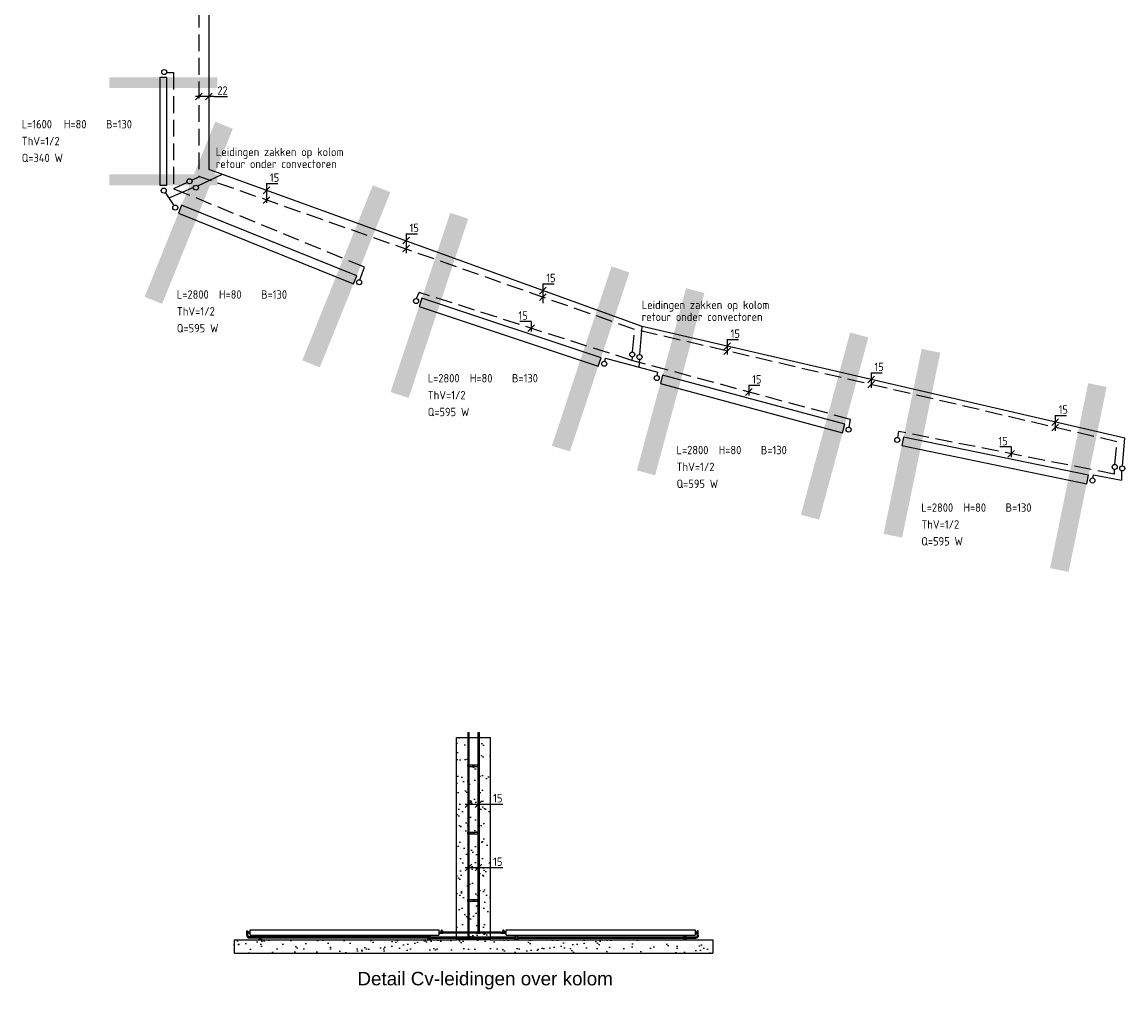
# Model space of a CAD drawing. Header units: millimetres. Extents: x -72841 to 40632, y 1338 to 50632.
# Tile 1 of 9: x -72841 to -56473, y 1338 to 15692. Entities that reach past the tile are written whole.
import ezdxf
from ezdxf.enums import TextEntityAlignment as Align

# ---------------------------------------------------------------- set-up
doc = ezdxf.new("R2010")
doc.units = ezdxf.units.MM
doc.header["$LTSCALE"] = 50
for name, pattern in [('2322107', [2000, 1000, 1000]), ('2322108', [7, 5, -2]), ('CENTER2', [28.575, 19.05, -3.175, 3.175, -3.175])]:
    doc.linetypes.add(name, pattern=pattern)
for name, color, linetype in [('BL$4----', 7, 'Continuous'), ('WI561---', 2, 'Continuous'), ('WL561---', 10, 'Continuous'), ('WL561---_AANVOER', 10, 'Continuous'), ('WL561---_AANVOER_D', 10, 'Continuous'), ('WL561---_AANVOER_HARTLIJ', 7, 'Continuous'), ('WL561---_CV-D', 10, 'Continuous'), ('WL561---_RETOUR', 10, 'Continuous'), ('WM561---', 2, 'Continuous'), ('WM561---_AANVOER', 2, 'Continuous')]:
    doc.layers.add(name, color=color, linetype=linetype)
doc.styles.add('arial', font='ARIAL.TTF', dxfattribs={"height": 5})
doc.styles.add('BURO-025', font='ISO96.shx', dxfattribs={"height": 125})
pattern_1 = [(37.5, (-11.48, 0), (-8.00016, 244.7066), [0, -193.04, 0, -215.9, 0, -206.375]), (7.5, (-11.48, 0), (224.7616, 358.4126), [0, -104.14, 0, -173.99, 0, -66.675]), (327.5, (-167.7, 0), (395.4962, 0.7186), [0, -63.5, 0, -228.6, 0, -298.45]), (317.5, (-167.7, 0), (381.7782, 111.4647), [0, -31.75, 0, -149.86, 0, -171.45])]

# ---------------------------------------------------------------- blocks, each defined once
blk = doc.blocks.new('2322402F')
at = {"color": 0, "linetype": 'Continuous'}
for p, q in [((-0.5, 0.5, 1), (-0.5, 0.5)), ((-0.5, 0.5, 1), (-0.5, -0.5, 1)), ((0.5, 0.5, 1), (-0.5, 0.5, 1)), ((0.5, 0.5), (-0.5, 0.5)), ((-0.5, 0.5), (-0.5, -0.5)), ((0.5, 0.5, 1), (0.5, 0.5)), ((0.5, -0.5, 1), (0.5, 0.5, 1)), ((0.5, -0.5), (0.5, 0.5)), ((-0.5, -0.5, 1), (-0.5, -0.5)), ((-0.5, -0.5, 1), (0.5, -0.5, 1)), ((-0.5, -0.5), (0.5, -0.5)), ((0.5, -0.5, 1), (0.5, -0.5))]:
    blk.add_line(p, q, dxfattribs=at)
at = {"color": 0, "linetype": 'Continuous', "const_width": 1}
for points in [[(-0.5, 0), (-0.4, 0)], [(0.5, 0), (0.4, 0)]]:
    blk.add_lwpolyline(points, dxfattribs=at)
blk = doc.blocks.new('CVRINFO25')
at = {"color": 0, "linetype": 'Continuous', "style": 'BURO-025'}
for tag, p in [('CV_FABR', (0, 5)), ('CV_LENGTE', (0, 0)), ('CV_HOOGTE', (12.5, 0)), ('CV_TYPE', (25, 0)), ('CV_VENTIEL', (0, -5)), ('CV_VERM', (0, -10))]:
    blk.add_attdef(tag, p, '', height=2.5, dxfattribs=at)
blk = doc.blocks.new('RDA')
at = {"color": 0, "linetype": 'Continuous'}
blk.add_circle((0, 0), 0.5, dxfattribs=at)
blk = doc.blocks.new('*U84', base_point=(-62372, 10813, 120))
at = {"color": 0, "linetype": 'Continuous'}
for p, q in [((-62372, 10983, 120), (-62372, 10763, 120)), ((-62372, 10983, 120), (-62206, 10983, 120)), ((-62322, 10933, 120), (-62422, 10833, 120)), ((-62322, 10863, 120), (-62422, 10763, 120))]:
    blk.add_line(p, q, dxfattribs=at)
at = {"color": 0, "linetype": 'Continuous', "style": 'BURO-025'}
blk.add_text('15', height=125, dxfattribs=at).set_placement((-62322, 11008, 120))
blk = doc.blocks.new('*U85', base_point=(-60240, 10317, 120))
at = {"color": 0, "linetype": 'Continuous'}
for p, q in [((-60240, 10490, 120), (-60240, 10267, 120)), ((-60240, 10490, 120), (-60074, 10490, 120)), ((-60190, 10440, 120), (-60290, 10340, 120)), ((-60190, 10367, 120), (-60290, 10267, 120))]:
    blk.add_line(p, q, dxfattribs=at)
at = {"color": 0, "linetype": 'Continuous', "style": 'BURO-025'}
blk.add_text('15', height=125, dxfattribs=at).set_placement((-60190, 10515, 120))
blk = doc.blocks.new('*U86', base_point=(-57510, 9681, 120))
at = {"color": 0, "linetype": 'Continuous'}
for p, q in [((-57510, 9858, 120), (-57510, 9631, 120)), ((-57510, 9858, 120), (-57344, 9858, 120)), ((-57460, 9808, 120), (-57560, 9708, 120)), ((-57460, 9731, 120), (-57560, 9631, 120))]:
    blk.add_line(p, q, dxfattribs=at)
at = {"color": 0, "linetype": 'Continuous', "style": 'BURO-025'}
blk.add_text('15', height=125, dxfattribs=at).set_placement((-57460, 9883, 120))
blk = doc.blocks.new('*U87', base_point=(-58145, 9396, 120))
at = {"color": 0, "linetype": 'Continuous'}
for p, q in [((-58145, 9496, 120), (-58311, 9496, 120)), ((-58145, 9496, 120), (-58145, 9346, 120)), ((-58095, 9446, 120), (-58195, 9346, 120))]:
    blk.add_line(p, q, dxfattribs=at)
at = {"color": 0, "linetype": 'Continuous', "style": 'BURO-025'}
blk.add_text('15', height=125, dxfattribs=at).set_placement((-58195, 9521, 120), align=Align.RIGHT)
blk = doc.blocks.new('*U88', base_point=(-62053, 10206))
at = {"color": 0, "linetype": 'Continuous'}
for p, q in [((-62003, 10256), (-62103, 10156)), ((-62053, 10306), (-62053, 10156)), ((-62053, 10306), (-61887, 10306))]:
    blk.add_line(p, q, dxfattribs=at)
at = {"color": 0, "linetype": 'Continuous', "style": 'BURO-025'}
blk.add_text('15', height=125, dxfattribs=at).set_placement((-62003, 10331))
blk = doc.blocks.new('*U89', base_point=(-65282, 11152))
at = {"color": 0, "linetype": 'Continuous'}
for p, q in [((-65282, 11252), (-65448, 11252)), ((-65232, 11202), (-65332, 11102)), ((-65282, 11252), (-65282, 11102))]:
    blk.add_line(p, q, dxfattribs=at)
at = {"color": 0, "linetype": 'Continuous', "style": 'BURO-025'}
blk.add_text('15', height=125, dxfattribs=at).set_placement((-65332, 11277), align=Align.RIGHT)
blk = doc.blocks.new('*U90', base_point=(-70208, 14471))
at = {"color": 0, "linetype": 'Continuous'}
for p, q in [((-70158, 14521), (-70258, 14421)), ((-69983, 14471), (-70258, 14471)), ((-70008, 14521), (-70108, 14421)), ((-69983, 14471), (-69782, 14471))]:
    blk.add_line(p, q, dxfattribs=at)
at = {"color": 0, "linetype": 'Continuous', "style": 'BURO-025'}
blk.add_text('22', height=125, dxfattribs=at).set_placement((-69933, 14496))
blk = doc.blocks.new('*U98')
at = {"color": 0, "ltscale": 10}
for p, q in [((0, 8), (2935, 8)), ((0, -8), (0, 8)), ((2957, 8), (2957, -8)), ((0, -8), (2935, -8))]:
    blk.add_line(p, q, dxfattribs=at)
at = {"layer": 'WL561---_AANVOER_HARTLIJ', "linetype": 'CENTER2'}
blk.add_line((0, 0), (2957, 0), dxfattribs=at)
at = {"layer": 'WL561---_AANVOER_D', "color": 2, "linetype": '2322108', "style": 'BURO-025'}
blk.add_attdef('POSNR', text='', height=125, dxfattribs=at).set_placement((0, 0), align=Align.MIDDLE)
blk = doc.blocks.new('*U99')
at = {"color": 0, "ltscale": 10}
for p, q in [((0, 7), (486, 7)), ((0, -8), (0, 7)), ((508, 7), (508, -8)), ((0, -8), (486, -8))]:
    blk.add_line(p, q, dxfattribs=at)
at = {"layer": 'WL561---_AANVOER_HARTLIJ', "linetype": 'CENTER2'}
blk.add_line((0, 0), (508, 0), dxfattribs=at)
at = {"layer": 'WL561---_AANVOER_D', "color": 2, "linetype": '2322108', "style": 'BURO-025'}
blk.add_attdef('POSNR', text='', height=125, dxfattribs=at).set_placement((0, 0), align=Align.MIDDLE)
blk = doc.blocks.new('*U100')
at = {"color": 0, "ltscale": 10}
for p, q in [((0, -8), (0, 7)), ((22, 7), (332, 7)), ((332, 7), (332, -8)), ((22, -8), (332, -8))]:
    blk.add_line(p, q, dxfattribs=at)
at = {"layer": 'WL561---_AANVOER_HARTLIJ', "linetype": 'CENTER2'}
blk.add_line((0, 0), (332, 0), dxfattribs=at)
at = {"layer": 'WL561---_AANVOER_D', "color": 2, "linetype": '2322108', "style": 'BURO-025'}
blk.add_attdef('POSNR', text='', height=125, dxfattribs=at).set_placement((0, 0), align=Align.MIDDLE)
blk = doc.blocks.new('*U101')
at = {"color": 0, "ltscale": 10}
for p, q in [((0, 8), (2955, 8)), ((0, -8), (0, 8)), ((2955, 8), (2955, -8)), ((0, -8), (2955, -8))]:
    blk.add_line(p, q, dxfattribs=at)
at = {"layer": 'WL561---_AANVOER_HARTLIJ', "linetype": 'CENTER2'}
blk.add_line((0, 0), (2955, 0), dxfattribs=at)
at = {"layer": 'WL561---_AANVOER_D', "color": 2, "linetype": '2322108', "style": 'BURO-025'}
blk.add_attdef('POSNR', text='', height=125, dxfattribs=at).set_placement((0, 0), align=Align.MIDDLE)
blk = doc.blocks.new('*U102')
at = {"color": 0, "ltscale": 10}
for p, q in [((0, 8), (27, 8)), ((0, -8), (0, 8)), ((49, 8), (49, -8)), ((0, -8), (27, -8))]:
    blk.add_line(p, q, dxfattribs=at)
at = {"layer": 'WL561---_AANVOER_HARTLIJ', "linetype": 'CENTER2'}
blk.add_line((0, 0), (49, 0), dxfattribs=at)
at = {"layer": 'WL561---_AANVOER_D', "color": 2, "linetype": '2322108', "style": 'BURO-025'}
blk.add_attdef('POSNR', text='', height=125, dxfattribs=at).set_placement((0, 0), align=Align.MIDDLE)
blk = doc.blocks.new('*U103')
at = {"color": 0, "ltscale": 10}
for p, q in [((-41, 8.5), (-21.2, 8.5)), ((-41, 8.5), (-41, -8.5)), ((-21.2, 8.5), (-19, 7.5)), ((-21.2, 8.5), (-21.2, -8.5)), ((-19, 7.5), (-7.5, 7.5)), ((-8.5, 33), (-8.5, 13.2)), ((8.5, 33), (-8.5, 33)), ((-8.5, 13.2), (-7.5, 11)), ((8.5, 13.2), (-8.5, 13.2)), ((-7.5, 7.5), (-7.5, 11)), ((-7.5, 7.5), (0, 0)), ((-7.5, 7.5), (0, 0)), ((0, 0), (7.5, 7.5)), ((7.5, 7.5), (0, 0)), ((8.5, 13.2), (7.5, 11)), ((7.5, 7.5), (7.5, 11)), ((7.5, 7.5), (19, 7.5)), ((8.5, 33), (8.5, 13.2)), ((21.2, 8.5), (19, 7.5)), ((41, 8.5), (21.2, 8.5)), ((21.2, -8.5), (21.2, 8.5)), ((41, -8.5), (41, 8.5)), ((-41, -8.5), (-21.2, -8.5)), ((-21.2, -8.5), (-19, -7.5)), ((-19, -7.5), (19, -7.5)), ((21.2, -8.5), (19, -7.5)), ((41, -8.5), (21.2, -8.5))]:
    blk.add_line(p, q, dxfattribs=at)
at = {"layer": 'WL561---_AANVOER_HARTLIJ', "linetype": 'CENTER2'}
for p, q in [((-19, 0), (19, 0)), ((0, 0), (0, 11))]:
    blk.add_line(p, q, dxfattribs=at)
at = {"layer": 'WL561---_AANVOER_D', "color": 2, "linetype": '2322108', "style": 'BURO-025'}
blk.add_attdef('POSNR', text='', height=125, dxfattribs=at).set_placement((0, 0), align=Align.MIDDLE)
blk = doc.blocks.new('*U104')
at = {"color": 0, "ltscale": 10}
for p, q in [((0, 8), (551, 8)), ((0, -8), (0, 8)), ((551, 8), (551, -8)), ((0, -8), (551, -8))]:
    blk.add_line(p, q, dxfattribs=at)
at = {"layer": 'WL561---_AANVOER_HARTLIJ', "linetype": 'CENTER2'}
blk.add_line((0, 0), (551, 0), dxfattribs=at)
at = {"layer": 'WL561---_AANVOER_D', "color": 2, "linetype": '2322108', "style": 'BURO-025'}
blk.add_attdef('POSNR', text='', height=125, dxfattribs=at).set_placement((0, 0), align=Align.MIDDLE)
blk = doc.blocks.new('*U105')
at = {"color": 0, "ltscale": 10}
for p, q in [((0, 7), (2468, 7)), ((0, -8), (0, 7)), ((2468, 7), (2468, -8)), ((0, -8), (2468, -8))]:
    blk.add_line(p, q, dxfattribs=at)
at = {"layer": 'WL561---_AANVOER_HARTLIJ', "linetype": 'CENTER2'}
blk.add_line((0, 0), (2468, 0), dxfattribs=at)
at = {"layer": 'WL561---_AANVOER_D', "color": 2, "linetype": '2322108', "style": 'BURO-025'}
blk.add_attdef('POSNR', text='', height=125, dxfattribs=at).set_placement((0, 0), align=Align.MIDDLE)
blk = doc.blocks.new('*U106')
at = {"color": 0, "ltscale": 10}
for p, q in [((0, -7.5), (0, 7.5)), ((22, 7.5), (23, 7.5)), ((32, 7.5), (32, -7.5)), ((22, -7.5), (23, -7.5))]:
    blk.add_line(p, q, dxfattribs=at)
at = {"layer": 'WL561---_AANVOER_HARTLIJ', "linetype": 'CENTER2'}
blk.add_line((0, 0), (32, 0), dxfattribs=at)
at = {"layer": 'WL561---_AANVOER_D', "color": 2, "linetype": '2322108', "style": 'BURO-025'}
blk.add_attdef('POSNR', text='', height=125, dxfattribs=at).set_placement((0, 0), align=Align.MIDDLE)
blk = doc.blocks.new('*U107')
at = {"color": 0, "ltscale": 10}
for p, q in [((0, 7), (141, 7)), ((0, -8), (0, 7)), ((150, 7), (150, -8)), ((0, -8), (141, -8))]:
    blk.add_line(p, q, dxfattribs=at)
at = {"layer": 'WL561---_AANVOER_HARTLIJ', "linetype": 'CENTER2'}
blk.add_line((0, 0), (150, 0), dxfattribs=at)
at = {"layer": 'WL561---_AANVOER_D', "color": 2, "linetype": '2322108', "style": 'BURO-025'}
blk.add_attdef('POSNR', text='', height=125, dxfattribs=at).set_placement((0, 0), align=Align.MIDDLE)
blk = doc.blocks.new('*U108')
at = {"color": 0, "ltscale": 10}
for p, q in [((-31.5, 8.5), (-23.4, 8.5)), ((-31.5, 8.5), (-31.5, -8.5)), ((-23.4, 8.5), (-22.5, 7.5)), ((-23.4, 8.5), (-23.4, -8.5)), ((-31.5, -8.5), (-23.4, -8.5)), ((-23.4, -8.5), (-22.5, -7.5)), ((-8.5, -23.4), (-7.5, -22.5)), ((-8.5, -31.5), (-8.5, -23.4)), ((-8.5, -23.4), (8.5, -23.4)), ((-8.5, -31.5), (8.5, -31.5)), ((8.5, -23.4), (7.5, -22.5)), ((8.5, -31.5), (8.5, -23.4))]:
    blk.add_line(p, q, dxfattribs=at)
for radius in [30, 15]:
    blk.add_arc((-22.5, -22.5), radius, 0, 90, dxfattribs=at)
at = {"layer": 'WL561---_AANVOER_HARTLIJ', "linetype": 'CENTER2'}
blk.add_arc((-22.5, -22.5), 22.5, 0, 90, dxfattribs=at)
at = {"layer": 'WL561---_AANVOER_D', "color": 2, "linetype": '2322108', "style": 'BURO-025'}
blk.add_attdef('POSNR', text='', height=125, dxfattribs=at).set_placement((0, 0), align=Align.MIDDLE)
blk = doc.blocks.new('*U109')
at = {"color": 0, "ltscale": 10}
for p, q in [((0, 8), (674, 8)), ((0, -8), (0, 8)), ((674, 8), (674, -8)), ((0, -8), (674, -8))]:
    blk.add_line(p, q, dxfattribs=at)
at = {"layer": 'WL561---_AANVOER_HARTLIJ', "linetype": 'CENTER2'}
blk.add_line((0, 0), (674, 0), dxfattribs=at)
at = {"layer": 'WL561---_AANVOER_D', "color": 2, "linetype": '2322108', "style": 'BURO-025'}
blk.add_attdef('POSNR', text='', height=125, dxfattribs=at).set_placement((0, 0), align=Align.MIDDLE)
blk = doc.blocks.new('*U110')
at = {"color": 0, "ltscale": 10}
for p, q in [((0, 8), (2464, 8)), ((0, -8), (0, 8)), ((2464, 8), (2464, -8)), ((0, -8), (2464, -8))]:
    blk.add_line(p, q, dxfattribs=at)
at = {"layer": 'WL561---_AANVOER_HARTLIJ', "linetype": 'CENTER2'}
blk.add_line((0, 0), (2464, 0), dxfattribs=at)
at = {"layer": 'WL561---_AANVOER_D', "color": 2, "linetype": '2322108', "style": 'BURO-025'}
blk.add_attdef('POSNR', text='', height=125, dxfattribs=at).set_placement((0, 0), align=Align.MIDDLE)
blk = doc.blocks.new('*U111')
at = {"color": 0, "ltscale": 10}
for p, q in [((0, 8), (150, 8)), ((0, -8), (0, 8)), ((150, 8), (150, -8)), ((0, -8), (150, -8))]:
    blk.add_line(p, q, dxfattribs=at)
at = {"layer": 'WL561---_AANVOER_HARTLIJ', "linetype": 'CENTER2'}
blk.add_line((0, 0), (150, 0), dxfattribs=at)
at = {"layer": 'WL561---_AANVOER_D', "color": 2, "linetype": '2322108', "style": 'BURO-025'}
blk.add_attdef('POSNR', text='', height=125, dxfattribs=at).set_placement((0, 0), align=Align.MIDDLE)

msp = doc.modelspace()

# ---------------------------------------------------------------- hatches: boundary and pattern name
at = {"layer": 'BL$4----'}
h = msp.add_hatch(dxfattribs=at)
h.set_pattern_fill('AR-SAND', color=256, scale=5, style=0)
h.set_pattern_definition(pattern_1)
h.paths.add_polyline_path([(-66398, 2083), (-66398, 5083), (-65898, 5083), (-65898, 2083)])
h = msp.add_hatch(dxfattribs=at)
h.set_pattern_fill('AR-SAND', color=256, scale=5, style=0)
h.set_pattern_definition(pattern_1)
h.paths.add_polyline_path([(-69696, 2083), (-69696, 1883), (-62600, 1883), (-62600, 2083), (-65898, 2083), (-66398, 2083)])

# ---------------------------------------------------------------- linework, layer by layer
for p, q in [((-66398, 5083), (-65898, 5083)), ((-66398, 2083), (-66398, 5083)), ((-65898, 5083), (-65898, 2083)), ((-69696, 2083), (-66398, 2083)), ((-69696, 2083), (-69696, 1883)), ((-65898, 2083), (-66398, 2083)), ((-65898, 2083), (-62600, 2083)), ((-62600, 2083), (-62600, 1883)), ((-69696, 1883), (-62600, 1883))]:
    msp.add_line(p, q, dxfattribs=at)
at = {"layer": 'WI561---'}
for p, q in [((-66232, 4680), (-66214, 4680)), ((-66232, 4650), (-66232, 4680)), ((-66214, 4650), (-66232, 4650)), ((-66214, 4680), (-66214, 4650)), ((-66214, 4678), (-66082, 4678)), ((-66214, 4653), (-66082, 4653)), ((-66082, 4680), (-66064, 4680)), ((-66082, 4650), (-66082, 4680)), ((-66064, 4650), (-66082, 4650)), ((-66064, 4680), (-66064, 4650)), ((-66232, 3680), (-66214, 3680)), ((-66232, 3650), (-66232, 3680)), ((-66214, 3650), (-66232, 3650)), ((-66214, 3680), (-66214, 3650)), ((-66214, 3678), (-66082, 3678)), ((-66214, 3653), (-66082, 3653)), ((-66082, 3680), (-66064, 3680)), ((-66082, 3650), (-66082, 3680)), ((-66064, 3650), (-66082, 3650)), ((-66064, 3680), (-66064, 3650)), ((-66232, 2680), (-66214, 2680)), ((-66232, 2650), (-66232, 2680)), ((-66214, 2650), (-66232, 2650)), ((-66214, 2680), (-66214, 2650)), ((-66214, 2678), (-66082, 2678)), ((-66214, 2653), (-66082, 2653)), ((-66082, 2680), (-66064, 2680)), ((-66082, 2650), (-66082, 2680)), ((-66064, 2650), (-66082, 2650)), ((-66064, 2680), (-66064, 2650))]:
    msp.add_line(p, q, dxfattribs=at)
for centre in [(-66148, 4666), (-66148, 3666), (-66148, 2666)]:
    msp.add_circle(centre, 7.5, dxfattribs=at)
at = {"layer": 'WL561---'}
for p, q in [((-69460, 2148), (-66660, 2148)), ((-65662, 2148), (-62862, 2148))]:
    msp.add_line(p, q, dxfattribs=at)
at = {"layer": 'WL561---_AANVOER', "linetype": '2322107'}
for p, q in [((-70070, 18810), (-70070, 13507)), ((-70237, 13264), (-69870, 13435)), ((-63646, 11175), (-70070, 13507)), ((-70719, 13162), (-70590, 12972)), ((-70299, 13237), (-70663, 13080)), ((-63683, 10761, 320), (-63646, 11175, 320)), ((-56489, 9520), (-63646, 11175, 320)), ((-64201, 10660), (-64189, 10709)), ((-64189, 10709), (-63412, 10498)), ((-63688, 10686), (-63695, 10575)), ((-63422, 10449), (-63412, 10498)), ((-56525, 9111), (-56489, 9520)), ((-56536, 9037, 320), (-56536, 8900, 320)), ((-56962, 8929), (-56954, 8978)), ((-56954, 8978), (-56536, 8900))]:
    msp.add_line(p, q, dxfattribs=at)
at = {"layer": 'WL561---_AANVOER_D', "linetype": '2322108'}
for p, q in [((-66660, 2196), (-66640, 2196)), ((-66660, 2196), (-66660, 2179)), ((-66660, 2179), (-66640, 2179)), ((-66640, 2196), (-66638, 2195)), ((-66640, 2196), (-66640, 2179)), ((-66640, 2179), (-66638, 2180)), ((-66638, 2195), (-66627, 2195)), ((-66638, 2180), (-66600, 2180)), ((-66633, 2221), (-66633, 2201)), ((-66611, 2226), (-66628, 2226)), ((-66628, 2201), (-66627, 2199)), ((-66611, 2201), (-66628, 2201)), ((-66627, 2195), (-66627, 2199)), ((-66627, 2195), (-66619, 2188)), ((-66627, 2195), (-66619, 2188)), ((-66619, 2188), (-66612, 2195)), ((-66612, 2195), (-66619, 2188)), ((-66611, 2201), (-66612, 2199)), ((-66612, 2195), (-66612, 2199)), ((-66612, 2195), (-66600, 2195)), ((-66606, 2221), (-66606, 2201)), ((-66598, 2196), (-66600, 2195)), ((-66598, 2179), (-66600, 2180)), ((-66578, 2196), (-66598, 2196)), ((-66598, 2179), (-66598, 2196)), ((-66578, 2179), (-66598, 2179)), ((-66578, 2179), (-66578, 2196)), ((-65744, 2196), (-65724, 2196)), ((-65744, 2196), (-65744, 2179)), ((-65744, 2179), (-65724, 2179)), ((-65724, 2196), (-65722, 2195)), ((-65724, 2196), (-65724, 2179)), ((-65724, 2179), (-65722, 2180)), ((-65722, 2195), (-65711, 2195)), ((-65722, 2180), (-65684, 2180)), ((-65717, 2221), (-65717, 2201)), ((-65695, 2226), (-65712, 2226)), ((-65712, 2201), (-65711, 2199)), ((-65695, 2201), (-65712, 2201)), ((-65711, 2195), (-65711, 2199)), ((-65711, 2195), (-65703, 2188)), ((-65711, 2195), (-65703, 2188)), ((-65703, 2188), (-65696, 2195)), ((-65696, 2195), (-65703, 2188)), ((-65695, 2201), (-65696, 2199)), ((-65696, 2195), (-65696, 2199)), ((-65696, 2195), (-65684, 2195)), ((-65690, 2221), (-65690, 2201)), ((-65682, 2196), (-65684, 2195)), ((-65682, 2179), (-65684, 2180)), ((-65662, 2196), (-65682, 2196)), ((-65682, 2179), (-65682, 2196)), ((-65662, 2179), (-65682, 2179)), ((-65662, 2179), (-65662, 2196))]:
    msp.add_line(p, q, dxfattribs=at)
at = {"layer": 'WL561---_AANVOER_HARTLIJ', "linetype": 'CENTER2'}
for p, q in [((-66638, 2188), (-66600, 2188)), ((-66619, 2188), (-66619, 2199)), ((-65722, 2188), (-65684, 2188)), ((-65703, 2188), (-65703, 2199))]:
    msp.add_line(p, q, dxfattribs=at)
for centre, start, end in [((-69482, 2170), 90, 180), ((-62840, 2170), 0, 90)]:
    msp.add_arc(centre, 18, start, end, dxfattribs=at)
at = {"layer": 'WL561---_CV-D', "linetype": '2322108'}
for p, q in [((-69509, 2168), (-69508, 2170)), ((-69509, 2148), (-69509, 2168)), ((-69509, 2168), (-69492, 2168)), ((-69509, 2148), (-69492, 2148)), ((-69508, 2170), (-69508, 2213)), ((-69508, 2213), (-69493, 2213)), ((-69508, 2207), (-69493, 2207)), ((-69493, 2195), (-69493, 2213)), ((-69482, 2195), (-69493, 2195)), ((-69492, 2168), (-69493, 2170)), ((-69492, 2148), (-69492, 2168)), ((-69480, 2196), (-69482, 2195)), ((-69480, 2179), (-69482, 2180)), ((-69460, 2196), (-69480, 2196)), ((-69480, 2179), (-69480, 2196)), ((-69460, 2179), (-69480, 2179)), ((-69460, 2179), (-69460, 2196)), ((-69335, 2148), (-69285, 2148)), ((-69335, 2148), (-69335, 2138)), ((-69335, 2138), (-69285, 2138)), ((-69320, 2138), (-69320, 2093)), ((-69300, 2138), (-69300, 2093)), ((-69285, 2138), (-69285, 2148)), ((-66835, 2148), (-66835, 2138)), ((-66835, 2138), (-66785, 2138)), ((-66820, 2138), (-66820, 2093)), ((-66800, 2138), (-66800, 2093)), ((-66785, 2138), (-66785, 2148)), ((-65537, 2148), (-65487, 2148)), ((-65537, 2148), (-65537, 2138)), ((-65537, 2138), (-65487, 2138)), ((-65522, 2138), (-65522, 2093)), ((-65502, 2138), (-65502, 2093)), ((-65487, 2138), (-65487, 2148)), ((-63037, 2148), (-62987, 2148)), ((-63037, 2148), (-63037, 2138)), ((-63037, 2138), (-62987, 2138)), ((-63022, 2138), (-63022, 2093)), ((-63002, 2138), (-63002, 2093)), ((-62987, 2138), (-62987, 2148)), ((-62862, 2196), (-62842, 2196)), ((-62862, 2196), (-62862, 2179)), ((-62862, 2179), (-62842, 2179)), ((-62842, 2196), (-62840, 2195)), ((-62842, 2179), (-62842, 2196)), ((-62842, 2179), (-62840, 2180)), ((-62840, 2195), (-62830, 2195)), ((-62831, 2168), (-62830, 2170)), ((-62831, 2148), (-62831, 2168)), ((-62814, 2168), (-62831, 2168)), ((-62814, 2148), (-62831, 2148)), ((-62815, 2213), (-62830, 2213)), ((-62830, 2195), (-62830, 2213)), ((-62815, 2207), (-62830, 2207)), ((-62815, 2170), (-62815, 2213)), ((-62814, 2168), (-62815, 2170)), ((-62814, 2148), (-62814, 2168)), ((-69330, 2093), (-69290, 2093)), ((-69330, 2093), (-69330, 2083)), ((-69330, 2083), (-69290, 2083)), ((-69290, 2093), (-69290, 2083)), ((-66830, 2093), (-66790, 2093)), ((-66830, 2093), (-66830, 2083)), ((-66830, 2083), (-66790, 2083)), ((-66790, 2093), (-66790, 2083)), ((-65532, 2093), (-65492, 2093)), ((-65532, 2093), (-65532, 2083)), ((-65532, 2083), (-65492, 2083)), ((-65492, 2093), (-65492, 2083)), ((-63032, 2093), (-62992, 2093)), ((-63032, 2093), (-63032, 2083)), ((-63032, 2083), (-62992, 2083)), ((-62992, 2093), (-62992, 2083))]:
    msp.add_line(p, q, dxfattribs=at)
at = {"layer": 'WL561---_CV-D'}
for p, q in [((-69460, 2148), (-69460, 2228)), ((-69460, 2228), (-66660, 2228)), ((-66660, 2228), (-66660, 2148)), ((-65662, 2148), (-65662, 2228)), ((-65662, 2228), (-62862, 2228)), ((-62862, 2228), (-62862, 2148))]:
    msp.add_line(p, q, dxfattribs=at)
at = {"layer": 'WL561---_CV-D', "linetype": '2322108'}
for centre, start, end in [((-69482, 2170), 90, 180), ((-62840, 2170), 0, 90)]:
    msp.add_arc(centre, 10.5, start, end, dxfattribs=at)
at = {"layer": 'WL561---_RETOUR', "linetype": '2322108'}
for p, q in [((-70220, 18660), (-70220, 13404)), ((-70695, 14943), (-70595, 14943)), ((-70595, 14943), (-70595, 13220)), ((-70392, 13315, 240), (-70595, 13220)), ((-70324, 13347, 320), (-70209, 13401, 320)), ((-63759, 11134, 120), (-70220, 13404)), ((-67764, 12057), (-70595, 13220)), ((-67835, 11870), (-67764, 12057)), ((-66991, 11591), (-66954, 11683)), ((-63798, 10674), (-66954, 11683)), ((-63788, 10799, 120), (-63759, 11134, 120)), ((-56606, 9467, 120), (-63759, 11134, 120)), ((-63794, 10724), (-63798, 10674)), ((-60556, 9798), (-63798, 10674)), ((-60578, 9684), (-60556, 9798)), ((-59856, 9531), (-59840, 9619)), ((-56646, 8988, 121), (-59840, 9619, 0)), ((-56636, 9132, 120), (-56606, 9467, 120)), ((-56646, 9058, 120), (-56646, 8988, 120))]:
    msp.add_line(p, q, dxfattribs=at)
at = {"layer": 'WM561---', "linetype": '2322107'}
for p, q in [((-69216, 13297), (-69216, 13010)), ((-69216, 13297), (-69049, 13297)), ((-69166, 13247), (-69266, 13147)), ((-69166, 13100), (-69266, 13000)), ((-67095, 12502), (-67195, 12402)), ((-67145, 12552), (-67145, 12265)), ((-67145, 12552), (-66979, 12552)), ((-67095, 12383), (-67195, 12283)), ((-65118, 11809), (-65118, 11521)), ((-65118, 11809), (-64952, 11809)), ((-65068, 11759), (-65168, 11659)), ((-65068, 11661), (-65168, 11561))]:
    msp.add_line(p, q, dxfattribs=at)
at = {"layer": 'WM561---_AANVOER', "linetype": '2322108'}
for p, q in [((-66273, 4044), (-66173, 4144)), ((-66123, 4044), (-66023, 4144)), ((-66273, 3102), (-66173, 3202)), ((-66123, 3102), (-66023, 3202))]:
    msp.add_line(p, q, dxfattribs=at)
at = {"layer": 'WM561---_AANVOER'}
for p, q in [((-66273, 4094), (-65710, 4094)), ((-66273, 3152), (-65710, 3152))]:
    msp.add_line(p, q, dxfattribs=at)

# ---------------------------------------------------------------- block references
at = {"layer": 'WI561---'}
ref = msp.add_blockref('CVRINFO25', (-72846, 14115, 120), dxfattribs=dict(at, xscale=50, yscale=50, zscale=50))
ref.add_attrib('CV_TYPE', 'B=130', (-71596, 14115, 120), dxfattribs={"layer": '0', "color": 2, "linetype": 'Continuous', "height": 125, "style": 'BURO-025'})
ref.add_attrib('CV_HOOGTE', 'H=80', (-72221, 14115, 120), dxfattribs={"layer": '0', "color": 2, "linetype": 'Continuous', "height": 125, "style": 'BURO-025'})
ref.add_attrib('CV_LENGTE', 'L=1600', (-72846, 14115, 120), dxfattribs={"layer": '0', "color": 2, "linetype": 'Continuous', "height": 125, "style": 'BURO-025'})
ref.add_attrib('CV_VERM', 'Q=340 W', (-72846, 13615, 120), dxfattribs={"layer": '0', "color": 2, "linetype": 'Continuous', "height": 125, "style": 'BURO-025'})
ref.add_attrib('CV_VENTIEL', 'ThV=1/2', (-72846, 13865, 120), dxfattribs={"layer": '0', "color": 2, "linetype": 'Continuous', "height": 125, "style": 'BURO-025'})
ref = msp.add_blockref('CVRINFO25', (-70546, 11589, 120), dxfattribs=dict(at, xscale=50, yscale=50, zscale=50))
ref.add_attrib('CV_TYPE', 'B=130', (-69296, 11589, 120), dxfattribs={"layer": '0', "color": 2, "linetype": 'Continuous', "height": 125, "style": 'BURO-025'})
ref.add_attrib('CV_HOOGTE', 'H=80', (-69921, 11589, 120), dxfattribs={"layer": '0', "color": 2, "linetype": 'Continuous', "height": 125, "style": 'BURO-025'})
ref.add_attrib('CV_LENGTE', 'L=2800', (-70546, 11589, 120), dxfattribs={"layer": '0', "color": 2, "linetype": 'Continuous', "height": 125, "style": 'BURO-025'})
ref.add_attrib('CV_VERM', 'Q=595 W', (-70546, 11089, 120), dxfattribs={"layer": '0', "color": 2, "linetype": 'Continuous', "height": 125, "style": 'BURO-025'})
ref.add_attrib('CV_VENTIEL', 'ThV=1/2', (-70546, 11339, 120), dxfattribs={"layer": '0', "color": 2, "linetype": 'Continuous', "height": 125, "style": 'BURO-025'})
ref = msp.add_blockref('CVRINFO25', (-66826, 10347, 120), dxfattribs=dict(at, xscale=50, yscale=50, zscale=50))
ref.add_attrib('CV_TYPE', 'B=130', (-65576, 10347, 120), dxfattribs={"layer": '0', "color": 2, "linetype": 'Continuous', "height": 125, "style": 'BURO-025'})
ref.add_attrib('CV_HOOGTE', 'H=80', (-66201, 10347, 120), dxfattribs={"layer": '0', "color": 2, "linetype": 'Continuous', "height": 125, "style": 'BURO-025'})
ref.add_attrib('CV_LENGTE', 'L=2800', (-66826, 10347, 120), dxfattribs={"layer": '0', "color": 2, "linetype": 'Continuous', "height": 125, "style": 'BURO-025'})
ref.add_attrib('CV_VERM', 'Q=595 W', (-66826, 9847, 120), dxfattribs={"layer": '0', "color": 2, "linetype": 'Continuous', "height": 125, "style": 'BURO-025'})
ref.add_attrib('CV_VENTIEL', 'ThV=1/2', (-66826, 10097, 120), dxfattribs={"layer": '0', "color": 2, "linetype": 'Continuous', "height": 125, "style": 'BURO-025'})
ref = msp.add_blockref('CVRINFO25', (-63136, 9282, 120), dxfattribs=dict(at, xscale=50, yscale=50, zscale=50))
ref.add_attrib('CV_TYPE', 'B=130', (-61886, 9282, 120), dxfattribs={"layer": '0', "color": 2, "linetype": 'Continuous', "height": 125, "style": 'BURO-025'})
ref.add_attrib('CV_HOOGTE', 'H=80', (-62511, 9282, 120), dxfattribs={"layer": '0', "color": 2, "linetype": 'Continuous', "height": 125, "style": 'BURO-025'})
ref.add_attrib('CV_LENGTE', 'L=2800', (-63136, 9282, 120), dxfattribs={"layer": '0', "color": 2, "linetype": 'Continuous', "height": 125, "style": 'BURO-025'})
ref.add_attrib('CV_VERM', 'Q=595 W', (-63136, 8782, 120), dxfattribs={"layer": '0', "color": 2, "linetype": 'Continuous', "height": 125, "style": 'BURO-025'})
ref.add_attrib('CV_VENTIEL', 'ThV=1/2', (-63136, 9032, 120), dxfattribs={"layer": '0', "color": 2, "linetype": 'Continuous', "height": 125, "style": 'BURO-025'})
ref = msp.add_blockref('CVRINFO25', (-59507, 8429, 120), dxfattribs=dict(at, xscale=50, yscale=50, zscale=50))
ref.add_attrib('CV_TYPE', 'B=130', (-58257, 8429, 120), dxfattribs={"layer": '0', "color": 2, "linetype": 'Continuous', "height": 125, "style": 'BURO-025'})
ref.add_attrib('CV_HOOGTE', 'H=80', (-58882, 8429, 120), dxfattribs={"layer": '0', "color": 2, "linetype": 'Continuous', "height": 125, "style": 'BURO-025'})
ref.add_attrib('CV_LENGTE', 'L=2800', (-59507, 8429, 120), dxfattribs={"layer": '0', "color": 2, "linetype": 'Continuous', "height": 125, "style": 'BURO-025'})
ref.add_attrib('CV_VERM', 'Q=595 W', (-59507, 7929, 120), dxfattribs={"layer": '0', "color": 2, "linetype": 'Continuous', "height": 125, "style": 'BURO-025'})
ref.add_attrib('CV_VENTIEL', 'ThV=1/2', (-59507, 8179, 120), dxfattribs={"layer": '0', "color": 2, "linetype": 'Continuous', "height": 125, "style": 'BURO-025'})
at = {"layer": 'WL561---', "xscale": 2800, "yscale": 130, "zscale": 200}
for p, rotation in [((-70731, 17208), 90), ((-69201, 12393), 158.043406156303), ((-65605, 11092), 161.5974264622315), ((-62008, 10029), 164.8827529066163), ((-58412, 9191), 168.3560578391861)]:
    msp.add_blockref('2322402F', p, dxfattribs=dict(at, rotation=rotation))
at = {"layer": 'WL561---', "linetype": '2322107', "xscale": 1600, "yscale": 102, "zscale": 150, "rotation": 270}
msp.add_blockref('2322402F', (-70745, 14072), dxfattribs=at)
at = {"layer": 'WL561---_AANVOER', "linetype": '2322107', "zscale": 75}
for p, xscale, yscale, rotation in [((-70262, 13236), 75.00000000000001, 75, 138.2142604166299), ((-70740, 13193), 75, 74.99999999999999, 349.0914731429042), ((-70569, 12941), 75, 74.99999999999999, 349.0914731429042), ((-64208, 10624), 75, 74.99999999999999, 349.0914731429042), ((-63429, 10413), 75, 74.99999999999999, 349.0914731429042), ((-56528, 9073, 320), 75, 74.99999999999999, 349.0914731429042), ((-56969, 8893), 75, 74.99999999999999, 349.0914731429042)]:
    msp.add_blockref('RDA', p, dxfattribs=dict(at, xscale=xscale, yscale=yscale, rotation=rotation))
at = {"layer": 'WL561---_AANVOER_D', "linetype": '2322108'}
for name, p, rotation in [('*U101', (-66223, 5155), 270), ('*U98', (-66073, 5155), 270), ('*U108', (-69500, 2115), 180), ('*U106', (-69500, 2170), 270), ('*U99', (-66092, 2188), 180), ('*U102', (-66223, 2175), 270), ('*U100', (-65722, 2188), 180), ('*U107', (-69327, 2115), 180), ('*U105', (-66826, 2115), 180)]:
    msp.add_blockref(name, p, dxfattribs=dict(at, rotation=rotation))
for name, p in [('*U103', (-66223, 2115)), ('*U103', (-66073, 2188)), ('*U104', (-66793, 2115)), ('*U109', (-66202, 2115)), ('*U110', (-65495, 2115)), ('*U111', (-62996, 2115))]:
    msp.add_blockref(name, p, dxfattribs=at)
at = {"layer": 'WL561---_AANVOER_D', "linetype": '2322108', "xscale": -1}
for name, p, rotation in [('*U108', (-62822, 2115), 180), ('*U106', (-62822, 2170), 90)]:
    msp.add_blockref(name, p, dxfattribs=dict(at, rotation=rotation))
at = {"layer": 'WL561---_RETOUR', "linetype": '2322108', "zscale": 75}
for p, xscale, yscale, rotation in [((-70732, 14950), 75, 74.99999999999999, 349.0914731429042), ((-70358, 13331, 320), 75.00000000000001, 75, 138.2142604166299), ((-67843, 11833), 75, 74.99999999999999, 349.0914731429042), ((-66998, 11554), 75, 74.99999999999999, 349.0914731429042), ((-63792, 10762), 75.00000000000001, 74.99999999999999, 340.3511123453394), ((-63686, 10724, 200), 75.00000000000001, 74.99999999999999, 340.3511123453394), ((-60585, 9647), 75, 74.99999999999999, 349.0914731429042), ((-59863, 9494), 75, 74.99999999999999, 349.0914731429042), ((-56639, 9095, 120), 75, 74.99999999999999, 349.0914731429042)]:
    msp.add_blockref('RDA', p, dxfattribs=dict(at, xscale=xscale, yscale=yscale, rotation=rotation))
at = {"layer": 'WM561---', "linetype": '2322107'}
for name, p in [('*U90', (-70220, 14589)), ('*U89', (-65293, 11152)), ('*U84', (-62384, 10813, 120)), ('*U85', (-60252, 10317, 120)), ('*U88', (-62065, 10206)), ('*U86', (-57521, 9681, 120)), ('*U87', (-58175, 9290, 63))]:
    msp.add_blockref(name, p, dxfattribs=at)

# ---------------------------------------------------------------- texts
at = {"color": 3, "style": 'arial'}
msp.add_text('Detail Cv-leidingen over kolom', height=200, dxfattribs=at).set_placement((-67869, 1406))
at = {"layer": 'WM561---', "linetype": '2322107', "style": 'BURO-025'}
for s, p in [('Leidingen zakken op kolom', (-69968, 13704)), ('retour onder convectoren', (-69968, 13526)), ('15', (-69166, 13322)), ('15', (-67095, 12577)), ('15', (-65068, 11834)), ('Leidingen zakken op kolom', (-63653, 11436)), ('retour onder convectoren', (-63653, 11258))]:
    msp.add_text(s, height=125, dxfattribs=at).set_placement(p)
at = {"layer": 'WM561---_AANVOER', "linetype": '2322108', "style": 'BURO-025'}
for p in [(-65856, 4119), (-65856, 3177)]:
    msp.add_text('15', height=125, dxfattribs=at).set_placement(p)

doc.saveas('drawing.dxf')
